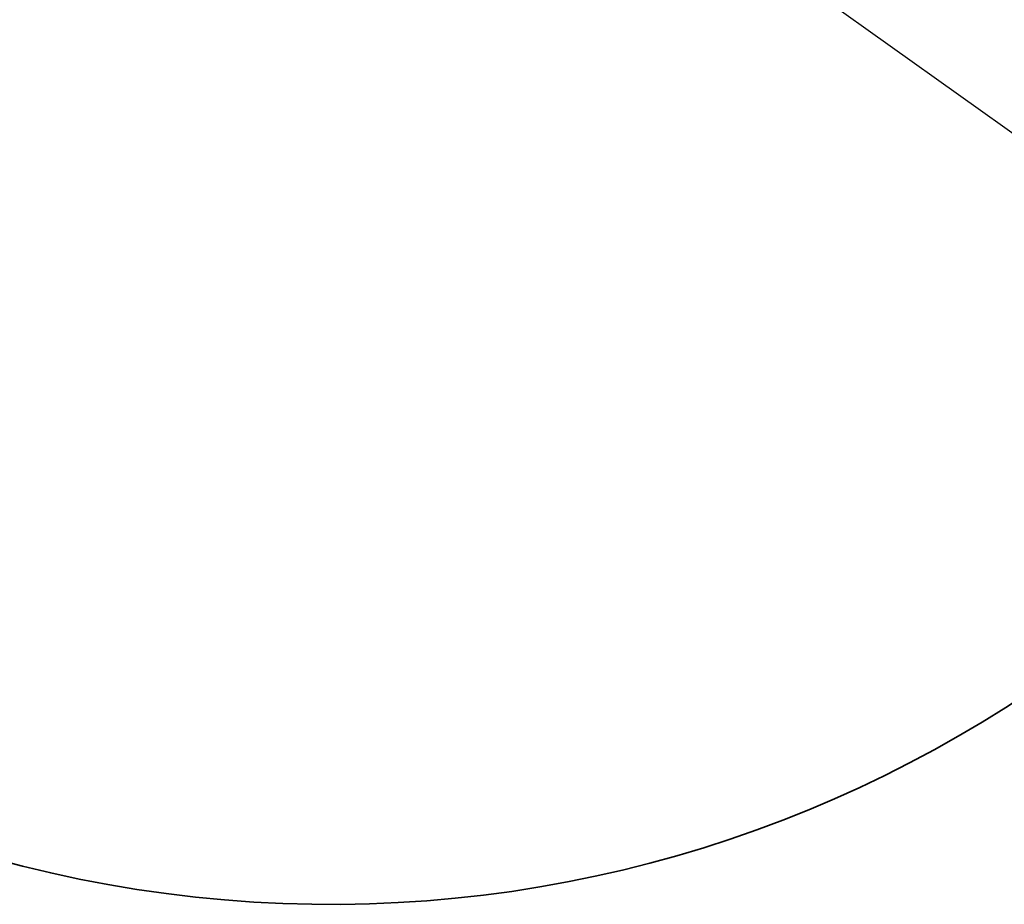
# Model space of a CAD drawing. Header units: millimetres. Extents: x 3881 to 9821, y -2100 to 2100.
# Tile 16 of 27: x 8363 to 9092, y -354 to 301. Entities that reach past the tile are written whole.
import ezdxf

# ---------------------------------------------------------------- set-up
doc = ezdxf.new("R2010")
doc.units = ezdxf.units.MM
doc.header["$PDSIZE"] = -5
doc.layers.get('0').update_dxf_attribs({"lineweight": 35})
doc.layers.add('尺寸线层', color=3, linetype='Continuous', lineweight=18)
doc.layers.add('粗实线层', color=7, linetype='Continuous', lineweight=35)
doc.styles.add('标准', font='FSGB2312.ttf', dxfattribs={"width": 0.667})
doc.dimstyles.new('标准', dxfattribs={"dimscale": 20, "dimtxt": 3.5, "dimasz": 4, "dimexe": 2, "dimexo": 0, "dimtad": 1, "dimdsep": 46, "dimtxsty": '标准', "dimblk": '_CAXARROW', "dimcen": 0, "dimdle": 6, "dimazin": 2, "dimtfac": 0.707107, "dimtdec": 3, "dimtmove": 2, "dimatfit": 3, "dimfxl": 1, "dimfrac": 2, "dimtolj": 1, "dimarcsym": 1})

# ---------------------------------------------------------------- blocks, each defined once
blk = doc.blocks.new('_CAXARROW')
blk.add_hatch(color=0).paths.add_polyline_path([(0, 0), (-1, 0.125), (-1, -0.125)], flags=0)
blk = doc.blocks.new('*D27')
at = {"layer": 'Defpoints', "color": 0, "transparency": 16777216}
for p in [(7834.55, 1118.84), (9350.94, 36.54)]:
    blk.add_point(p, dxfattribs=at)
at = {"layer": '尺寸线层', "color": 0, "linetype": 'Continuous', "lineweight": -2, "transparency": 16777216}
blk.add_line((9285.82, 83.02), (7899.67, 1072.36), dxfattribs=at)
at = {"layer": '尺寸线层', "color": 0, "lineweight": -2, "transparency": 16777216, "xscale": 80, "yscale": 80, "zscale": 80}
for p, rotation in [((7834.55, 1118.84), 144.4833009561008), ((9350.94, 36.54), 324.4833009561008)]:
    blk.add_blockref('_CAXARROW', p, dxfattribs=dict(at, rotation=rotation))
at = {"layer": '尺寸线层', "color": 0, "transparency": 16777216, "insert": (7631.39, 1263.84), "char_height": 70, "width": 394.9707, "attachment_point": 5, "rotation": 324.4833, "style": '标准', "bg_fill": 3, "box_fill_scale": 1.1, "bg_fill_color": 256, "bg_fill_true_color": 13158600, "bg_fill_transparency": 0}
blk.add_mtext('\\A1;%%C2043', dxfattribs=at)

msp = doc.modelspace()

# ---------------------------------------------------------------- dimensions: what is measured, and where the dimension line sits
at = {"layer": '尺寸线层'}
dim = msp.add_diameter_dim_2p(p1=(9350.939, 36.543), p2=(7834.553, 1118.837), text='%%C2043', dimstyle='标准', override={"dimpost": '%%C<>', "dimsah": 1, "dimtfac": 1, "dimtfill": 1}, dxfattribs=at)
dim.commit()
dim.dimension.update_dxf_attribs({"geometry": '*D27', "text_midpoint": (7631.395, 1263.838), "dimtype": 163})

# ---------------------------------------------------------------- next in the draw order: linework, layer by layer
at = {"layer": '粗实线层', "color": 8}
msp.add_arc((8592.746, 577.69), 931.502, 15, 345, dxfattribs=at)

doc.saveas('drawing.dxf')
